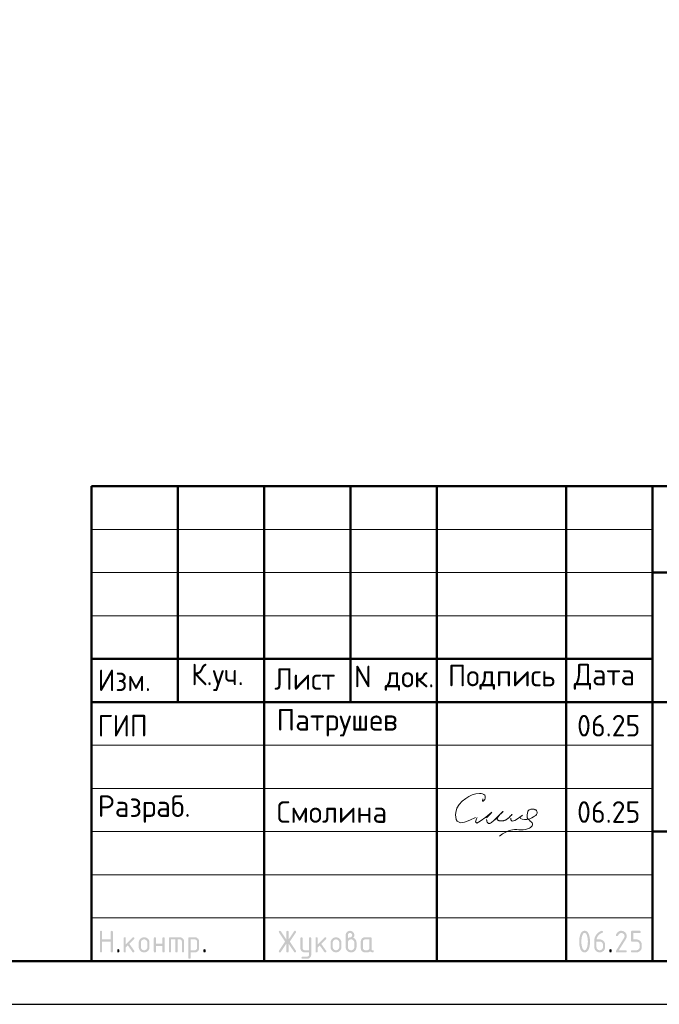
# Model space of a CAD drawing. Header units: millimetres. Extents: x 0 to 50400, y 0 to 35640.
# Tile 2 of 4: x 26604 to 35493, y 0 to 13684. Entities that reach past the tile are written whole.
import ezdxf

# ---------------------------------------------------------------- set-up
doc = ezdxf.new("R2010")
doc.units = ezdxf.units.MM
doc.layers.add('Standard', color=7, linetype='Continuous', lineweight=25)
doc.styles.add('ISOCPEUR', font='txt')

msp = doc.modelspace()

# ---------------------------------------------------------------- hatches: boundary and pattern name
at = {"layer": 'Standard', "linetype": 'Continuous', "lineweight": 25, "transparency": 33554687}
for points in [[(27719, 737), (27719, 1007), (27719, 1008), (27719, 1010), (27719, 1012), (27720, 1013), (27720, 1015), (27721, 1016), (27722, 1017), (27723, 1018), (27724, 1019), (27725, 1019), (27726, 1020), (27727, 1021), (27729, 1021), (27730, 1021), (27732, 1022), (27734, 1022), (27736, 1022), (27737, 1021), (27739, 1021), (27741, 1021), (27742, 1020), (27743, 1019), (27744, 1019), (27745, 1018), (27746, 1017), (27747, 1016), (27748, 1015), (27748, 1013), (27748, 1012), (27749, 1010), (27749, 1008), (27749, 1007), (27749, 902), (27869, 902), (27869, 1007), (27869, 1008), (27869, 1010), (27869, 1012), (27870, 1013), (27870, 1015), (27871, 1016), (27871, 1017), (27872, 1018), (27873, 1019), (27874, 1019), (27876, 1020), (27877, 1021), (27878, 1021), (27880, 1021), (27882, 1022), (27884, 1022), (27886, 1022), (27887, 1021), (27889, 1021), (27890, 1021), (27892, 1020), (27893, 1019), (27894, 1019), (27895, 1018), (27896, 1017), (27897, 1016), (27897, 1015), (27898, 1013), (27898, 1012), (27898, 1010), (27899, 1008), (27899, 1007), (27899, 737), (27899, 735), (27898, 733), (27898, 731), (27898, 730), (27897, 729), (27897, 727), (27896, 726), (27895, 725), (27894, 724), (27893, 724), (27892, 723), (27890, 722), (27889, 722), (27887, 722), (27886, 722), (27884, 722), (27882, 722), (27880, 722), (27878, 722), (27877, 722), (27876, 723), (27874, 724), (27873, 724), (27872, 725), (27871, 726), (27871, 727), (27870, 729), (27870, 730), (27869, 731), (27869, 733), (27869, 735), (27869, 737), (27869, 872), (27749, 872), (27749, 737), (27749, 735), (27749, 733), (27748, 731), (27748, 730), (27748, 729), (27747, 727), (27746, 726), (27745, 725), (27744, 724), (27743, 724), (27742, 723), (27741, 722), (27739, 722), (27737, 722), (27736, 722), (27734, 722), (27732, 722), (27730, 722), (27729, 722), (27727, 722), (27726, 723), (27725, 724), (27724, 724), (27723, 725), (27722, 726), (27721, 727), (27720, 729), (27720, 730), (27719, 731), (27719, 733), (27719, 735)], [(30310, 844), (30233, 728), (30232, 726), (30230, 725), (30229, 724), (30227, 723), (30226, 722), (30224, 722), (30222, 722), (30220, 722), (30218, 722), (30217, 722), (30215, 722), (30214, 723), (30212, 723), (30211, 724), (30210, 724), (30209, 725), (30208, 726), (30207, 728), (30207, 729), (30206, 730), (30206, 732), (30206, 734), (30205, 735), (30205, 737), (30205, 739), (30206, 741), (30207, 743), (30208, 745), (30292, 871), (30208, 998), (30207, 1000), (30206, 1002), (30205, 1004), (30205, 1006), (30205, 1008), (30206, 1010), (30206, 1011), (30206, 1013), (30207, 1014), (30207, 1015), (30208, 1017), (30209, 1018), (30210, 1019), (30211, 1019), (30212, 1020), (30214, 1021), (30215, 1021), (30217, 1021), (30218, 1022), (30220, 1022), (30222, 1022), (30224, 1021), (30226, 1021), (30227, 1020), (30229, 1019), (30230, 1018), (30232, 1016), (30233, 1015), (30310, 899), (30310, 1007), (30310, 1008), (30310, 1010), (30311, 1012), (30311, 1013), (30312, 1015), (30312, 1016), (30313, 1017), (30314, 1018), (30315, 1019), (30316, 1019), (30317, 1020), (30319, 1021), (30320, 1021), (30322, 1021), (30323, 1022), (30325, 1022), (30327, 1022), (30329, 1021), (30330, 1021), (30332, 1021), (30333, 1020), (30334, 1019), (30336, 1019), (30337, 1018), (30337, 1017), (30338, 1016), (30339, 1015), (30339, 1013), (30340, 1012), (30340, 1010), (30340, 1008), (30340, 1007), (30340, 899), (30418, 1015), (30419, 1016), (30420, 1018), (30422, 1019), (30423, 1020), (30425, 1021), (30427, 1021), (30428, 1022), (30430, 1022), (30432, 1022), (30433, 1021), (30435, 1021), (30436, 1020), (30437, 1020), (30439, 1019), (30440, 1018), (30441, 1017), (30442, 1016), (30443, 1015), (30444, 1013), (30444, 1012), (30445, 1011), (30445, 1009), (30445, 1008), (30445, 1006), (30445, 1004), (30445, 1002), (30444, 1000), (30443, 998), (30358, 871), (30443, 745), (30444, 743), (30445, 741), (30445, 739), (30445, 737), (30445, 735), (30445, 734), (30445, 732), (30444, 731), (30444, 730), (30443, 728), (30442, 727), (30441, 726), (30440, 725), (30439, 724), (30438, 723), (30436, 723), (30435, 722), (30434, 722), (30432, 722), (30431, 722), (30429, 722), (30427, 722), (30425, 722), (30423, 723), (30422, 724), (30420, 725), (30419, 726), (30418, 728), (30340, 844), (30340, 737), (30340, 735), (30340, 733), (30340, 731), (30339, 730), (30339, 729), (30338, 727), (30337, 726), (30337, 725), (30336, 724), (30334, 724), (30333, 723), (30332, 722), (30330, 722), (30329, 722), (30327, 722), (30325, 722), (30323, 722), (30322, 722), (30320, 722), (30319, 722), (30317, 723), (30316, 724), (30315, 724), (30314, 725), (30313, 726), (30312, 727), (30312, 729), (30311, 730), (30311, 731), (30310, 733), (30310, 735), (30310, 737)], [(34965, 1022), (34968, 1022), (34972, 1021), (34976, 1021), (34980, 1020), (34983, 1019), (34987, 1018), (34990, 1017), (34993, 1016), (34997, 1015), (35000, 1013), (35003, 1011), (35006, 1009), (35009, 1007), (35012, 1005), (35015, 1002), (35018, 1000), (35020, 997), (35023, 994), (35025, 991), (35027, 988), (35029, 985), (35031, 982), (35033, 979), (35034, 975), (35035, 972), (35036, 969), (35038, 965), (35038, 962), (35039, 958), (35039, 954), (35040, 950), (35040, 947), (35040, 941), (35039, 936), (35038, 930), (35036, 925), (35034, 920), (35032, 914), (35029, 909), (35026, 903), (34931, 752), (35025, 752), (35026, 752), (35028, 751), (35030, 751), (35031, 751), (35033, 750), (35034, 749), (35035, 749), (35036, 748), (35037, 747), (35037, 746), (35038, 745), (35039, 743), (35039, 742), (35039, 740), (35040, 738), (35040, 737), (35040, 735), (35039, 733), (35039, 731), (35039, 730), (35038, 729), (35037, 727), (35037, 726), (35036, 725), (35035, 724), (35034, 724), (35033, 723), (35031, 722), (35030, 722), (35028, 722), (35026, 722), (35025, 722), (34905, 722), (34903, 722), (34901, 722), (34899, 722), (34898, 722), (34897, 723), (34895, 724), (34894, 724), (34893, 725), (34892, 726), (34892, 727), (34891, 729), (34891, 730), (34890, 731), (34890, 733), (34890, 735), (34890, 737), (34890, 739), (34890, 741), (34891, 743), (34892, 745), (35002, 922), (35004, 925), (35005, 928), (35007, 931), (35008, 934), (35009, 937), (35009, 940), (35010, 943), (35010, 946), (35010, 951), (35009, 955), (35008, 960), (35006, 964), (35005, 968), (35002, 971), (35000, 975), (34996, 978), (34993, 982), (34989, 984), (34986, 987), (34982, 988), (34978, 990), (34974, 991), (34969, 991), (34965, 991), (34961, 991), (34958, 991), (34955, 990), (34952, 989), (34949, 988), (34946, 986), (34943, 984), (34940, 982), (34937, 980), (34934, 977), (34931, 974), (34929, 970), (34926, 967), (34923, 963), (34920, 958), (34918, 954), (34917, 952), (34915, 951), (34914, 949), (34912, 948), (34911, 947), (34909, 947), (34907, 947), (34905, 947), (34903, 947), (34901, 947), (34899, 947), (34898, 947), (34897, 948), (34895, 949), (34894, 949), (34893, 950), (34892, 951), (34892, 952), (34891, 954), (34891, 955), (34890, 956), (34890, 958), (34890, 960), (34890, 962), (34890, 963), (34890, 965), (34890, 966), (34891, 968), (34894, 974), (34898, 980), (34902, 986), (34906, 991), (34910, 996), (34914, 1000), (34919, 1005), (34923, 1008), (34928, 1011), (34933, 1014), (34938, 1016), (34943, 1018), (34948, 1020), (34953, 1021), (34959, 1022)], [(35100, 887), (35100, 1007), (35100, 1008), (35100, 1010), (35100, 1012), (35100, 1013), (35101, 1015), (35102, 1016), (35102, 1017), (35103, 1018), (35104, 1019), (35105, 1019), (35107, 1020), (35108, 1021), (35109, 1021), (35111, 1021), (35113, 1022), (35114, 1022), (35219, 1022), (35221, 1022), (35223, 1021), (35224, 1021), (35226, 1021), (35227, 1020), (35228, 1019), (35229, 1019), (35230, 1018), (35231, 1017), (35232, 1016), (35233, 1014), (35233, 1013), (35234, 1012), (35234, 1010), (35234, 1008), (35234, 1007), (35234, 1005), (35234, 1003), (35234, 1001), (35233, 1000), (35233, 999), (35232, 997), (35231, 996), (35230, 995), (35229, 994), (35228, 994), (35227, 993), (35226, 992), (35224, 992), (35223, 992), (35221, 991), (35219, 991), (35130, 991), (35130, 902), (35174, 902), (35178, 902), (35182, 901), (35186, 901), (35189, 900), (35193, 900), (35196, 899), (35200, 897), (35203, 896), (35207, 895), (35210, 893), (35213, 891), (35216, 889), (35219, 887), (35222, 885), (35225, 882), (35227, 880), (35230, 877), (35232, 874), (35235, 871), (35237, 868), (35239, 865), (35241, 862), (35242, 859), (35244, 855), (35245, 852), (35246, 849), (35247, 845), (35248, 841), (35249, 838), (35249, 834), (35249, 830), (35249, 827), (35249, 797), (35249, 793), (35249, 789), (35249, 785), (35248, 782), (35247, 778), (35246, 775), (35245, 771), (35244, 768), (35242, 764), (35241, 761), (35239, 758), (35237, 755), (35235, 752), (35232, 749), (35230, 746), (35227, 743), (35224, 741), (35222, 738), (35219, 736), (35216, 734), (35213, 732), (35209, 730), (35206, 728), (35203, 727), (35200, 726), (35196, 725), (35193, 724), (35189, 723), (35186, 722), (35182, 722), (35178, 722), (35174, 722), (35114, 722), (35113, 722), (35111, 722), (35109, 722), (35108, 722), (35107, 723), (35105, 724), (35104, 724), (35103, 725), (35102, 726), (35102, 727), (35101, 729), (35100, 730), (35100, 731), (35100, 733), (35100, 735), (35100, 737), (35100, 738), (35100, 740), (35100, 742), (35100, 743), (35101, 745), (35102, 746), (35102, 747), (35103, 748), (35104, 749), (35105, 749), (35107, 750), (35108, 751), (35109, 751), (35111, 751), (35113, 752), (35114, 752), (35174, 752), (35179, 752), (35183, 752), (35188, 753), (35192, 755), (35196, 756), (35199, 759), (35203, 761), (35206, 765), (35209, 768), (35212, 772), (35214, 775), (35216, 779), (35218, 783), (35218, 788), (35219, 792), (35219, 797), (35219, 827), (35219, 831), (35218, 836), (35218, 840), (35216, 844), (35214, 848), (35212, 851), (35209, 855), (35206, 858), (35203, 862), (35199, 864), (35195, 867), (35192, 868), (35188, 870), (35183, 871), (35179, 872), (35174, 872), (35114, 872), (35113, 872), (35111, 872), (35109, 872), (35108, 872), (35107, 873), (35105, 874), (35104, 874), (35103, 875), (35102, 876), (35102, 877), (35101, 879), (35100, 880), (35100, 881), (35100, 883), (35100, 885)], [(28079, 833), (28173, 927), (28174, 928), (28175, 929), (28177, 930), (28178, 930), (28179, 931), (28181, 931), (28182, 931), (28184, 931), (28186, 931), (28187, 931), (28189, 931), (28190, 930), (28192, 930), (28193, 929), (28194, 929), (28195, 928), (28196, 927), (28197, 926), (28197, 924), (28198, 923), (28198, 922), (28198, 920), (28199, 918), (28199, 916), (28199, 915), (28198, 914), (28198, 912), (28198, 911), (28197, 910), (28196, 908), (28195, 907), (28194, 906), (28128, 840), (28196, 745), (28197, 743), (28198, 741), (28199, 739), (28199, 736), (28199, 734), (28198, 733), (28198, 731), (28198, 730), (28197, 728), (28197, 727), (28196, 726), (28195, 725), (28194, 724), (28193, 724), (28192, 723), (28190, 722), (28189, 722), (28187, 722), (28186, 722), (28184, 722), (28182, 722), (28180, 722), (28178, 722), (28177, 723), (28175, 724), (28174, 725), (28172, 726), (28171, 728), (28107, 819), (28079, 791), (28079, 737), (28079, 735), (28078, 733), (28078, 731), (28078, 730), (28077, 729), (28077, 727), (28076, 726), (28075, 725), (28074, 724), (28073, 724), (28072, 723), (28070, 722), (28069, 722), (28067, 722), (28066, 722), (28064, 722), (28062, 722), (28060, 722), (28059, 722), (28057, 722), (28056, 723), (28055, 724), (28053, 724), (28052, 725), (28051, 726), (28051, 727), (28050, 729), (28050, 730), (28049, 731), (28049, 733), (28049, 735), (28049, 737), (28049, 916), (28049, 918), (28049, 920), (28049, 922), (28050, 923), (28050, 924), (28051, 926), (28051, 927), (28052, 928), (28053, 929), (28055, 929), (28056, 930), (28057, 930), (28059, 931), (28060, 931), (28062, 931), (28064, 931), (28066, 931), (28067, 931), (28069, 931), (28070, 930), (28072, 930), (28073, 929), (28074, 929), (28075, 928), (28076, 927), (28077, 926), (28077, 924), (28078, 923), (28078, 922), (28078, 920), (28079, 918), (28079, 916)], [(28498, 811), (28498, 737), (28498, 735), (28498, 733), (28498, 731), (28497, 730), (28497, 729), (28496, 727), (28496, 726), (28495, 725), (28494, 724), (28493, 724), (28491, 723), (28490, 722), (28489, 722), (28487, 722), (28485, 722), (28483, 722), (28481, 722), (28480, 722), (28478, 722), (28477, 722), (28475, 723), (28474, 724), (28473, 724), (28472, 725), (28471, 726), (28470, 727), (28470, 729), (28469, 730), (28469, 731), (28469, 733), (28468, 735), (28468, 737), (28468, 916), (28468, 918), (28469, 920), (28469, 922), (28469, 923), (28470, 924), (28470, 926), (28471, 927), (28472, 928), (28473, 929), (28474, 929), (28475, 930), (28477, 930), (28478, 931), (28480, 931), (28481, 931), (28483, 931), (28485, 931), (28487, 931), (28489, 931), (28490, 930), (28491, 930), (28493, 929), (28494, 929), (28495, 928), (28496, 927), (28496, 926), (28497, 924), (28497, 923), (28498, 922), (28498, 920), (28498, 918), (28498, 916), (28498, 841), (28588, 841), (28588, 916), (28588, 918), (28588, 920), (28588, 922), (28589, 923), (28589, 924), (28590, 926), (28591, 927), (28592, 928), (28593, 929), (28594, 929), (28595, 930), (28596, 930), (28598, 931), (28600, 931), (28601, 931), (28603, 931), (28605, 931), (28607, 931), (28608, 931), (28610, 930), (28611, 930), (28612, 929), (28613, 929), (28614, 928), (28615, 927), (28616, 926), (28617, 924), (28617, 923), (28618, 922), (28618, 920), (28618, 918), (28618, 916), (28618, 737), (28618, 735), (28618, 733), (28618, 731), (28617, 730), (28617, 729), (28616, 727), (28615, 726), (28614, 725), (28613, 724), (28612, 724), (28611, 723), (28610, 722), (28608, 722), (28607, 722), (28605, 722), (28603, 722), (28601, 722), (28600, 722), (28598, 722), (28596, 722), (28595, 723), (28594, 724), (28593, 724), (28592, 725), (28591, 726), (28590, 727), (28589, 729), (28589, 730), (28588, 731), (28588, 733), (28588, 735), (28588, 737), (28588, 811)], [(28693, 931), (28828, 931), (28831, 931), (28834, 931), (28837, 931), (28840, 930), (28843, 930), (28846, 929), (28849, 928), (28851, 927), (28854, 926), (28856, 925), (28859, 923), (28861, 922), (28864, 920), (28866, 918), (28868, 916), (28871, 914), (28873, 912), (28875, 909), (28877, 907), (28878, 905), (28880, 902), (28881, 900), (28883, 897), (28884, 895), (28885, 892), (28886, 889), (28886, 886), (28887, 883), (28887, 881), (28888, 878), (28888, 875), (28888, 871), (28888, 737), (28888, 735), (28888, 733), (28888, 731), (28887, 730), (28887, 729), (28886, 727), (28885, 726), (28884, 725), (28883, 724), (28882, 724), (28881, 723), (28880, 722), (28878, 722), (28877, 722), (28875, 722), (28873, 722), (28871, 722), (28869, 722), (28868, 722), (28866, 722), (28865, 723), (28864, 724), (28863, 724), (28862, 725), (28861, 726), (28860, 727), (28859, 729), (28859, 730), (28858, 731), (28858, 733), (28858, 735), (28858, 737), (28858, 871), (28858, 875), (28857, 877), (28857, 880), (28856, 883), (28855, 886), (28853, 888), (28851, 891), (28849, 893), (28847, 895), (28845, 896), (28842, 898), (28840, 899), (28837, 900), (28834, 901), (28831, 901), (28828, 901), (28798, 901), (28798, 737), (28798, 735), (28798, 733), (28798, 731), (28797, 730), (28797, 729), (28796, 727), (28795, 726), (28794, 725), (28793, 724), (28792, 724), (28791, 723), (28790, 722), (28788, 722), (28787, 722), (28785, 722), (28783, 722), (28781, 722), (28780, 722), (28778, 722), (28777, 722), (28775, 723), (28774, 724), (28773, 724), (28772, 725), (28771, 726), (28770, 727), (28769, 729), (28769, 730), (28769, 731), (28768, 733), (28768, 735), (28768, 737), (28768, 901), (28708, 901), (28708, 737), (28708, 735), (28708, 733), (28708, 731), (28707, 730), (28707, 729), (28706, 727), (28705, 726), (28704, 725), (28704, 724), (28702, 724), (28701, 723), (28700, 722), (28698, 722), (28697, 722), (28695, 722), (28693, 722), (28691, 722), (28690, 722), (28688, 722), (28687, 722), (28685, 723), (28684, 724), (28683, 724), (28682, 725), (28681, 726), (28680, 727), (28680, 729), (28679, 730), (28679, 731), (28678, 733), (28678, 735), (28678, 737), (28678, 916), (28678, 918), (28678, 920), (28679, 922), (28679, 923), (28680, 924), (28680, 926), (28681, 927), (28682, 928), (28683, 929), (28684, 929), (28685, 930), (28687, 930), (28688, 931), (28690, 931), (28691, 931)], [(30625, 691), (30625, 722), (30565, 722), (30562, 722), (30559, 722), (30556, 722), (30553, 723), (30550, 723), (30547, 724), (30545, 725), (30542, 726), (30539, 727), (30537, 728), (30534, 730), (30532, 731), (30529, 733), (30527, 735), (30525, 737), (30523, 739), (30521, 741), (30519, 744), (30517, 746), (30515, 748), (30513, 751), (30512, 753), (30511, 756), (30510, 758), (30509, 761), (30508, 764), (30507, 767), (30506, 769), (30506, 772), (30506, 775), (30505, 778), (30505, 781), (30505, 916), (30505, 918), (30506, 920), (30506, 922), (30506, 923), (30507, 924), (30507, 926), (30508, 927), (30509, 928), (30510, 929), (30511, 929), (30512, 930), (30514, 930), (30515, 931), (30517, 931), (30518, 931), (30520, 931), (30522, 931), (30524, 931), (30526, 931), (30527, 930), (30528, 930), (30530, 929), (30531, 929), (30532, 928), (30533, 927), (30533, 926), (30534, 924), (30534, 923), (30535, 922), (30535, 920), (30535, 918), (30535, 916), (30535, 782), (30535, 779), (30536, 776), (30536, 773), (30538, 770), (30539, 768), (30540, 765), (30542, 763), (30544, 760), (30546, 758), (30549, 757), (30551, 755), (30554, 754), (30557, 753), (30559, 752), (30562, 752), (30565, 752), (30625, 752), (30625, 916), (30625, 918), (30625, 920), (30625, 922), (30626, 923), (30626, 924), (30627, 926), (30628, 927), (30629, 928), (30630, 929), (30631, 929), (30632, 930), (30633, 930), (30635, 931), (30636, 931), (30638, 931), (30640, 931), (30642, 931), (30644, 931), (30645, 931), (30647, 930), (30648, 930), (30649, 929), (30650, 929), (30651, 928), (30652, 927), (30653, 926), (30654, 924), (30654, 923), (30655, 922), (30655, 920), (30655, 918), (30655, 916), (30655, 692), (30655, 688), (30655, 685), (30655, 682), (30654, 680), (30653, 677), (30653, 674), (30652, 671), (30651, 669), (30650, 666), (30648, 663), (30647, 661), (30645, 658), (30644, 656), (30642, 654), (30640, 651), (30638, 649), (30636, 647), (30634, 645), (30631, 643), (30629, 641), (30627, 640), (30624, 638), (30621, 637), (30619, 636), (30616, 635), (30613, 634), (30611, 633), (30608, 633), (30605, 632), (30602, 632), (30599, 632), (30596, 632), (30535, 632), (30534, 632), (30532, 632), (30530, 632), (30529, 633), (30527, 633), (30526, 634), (30525, 634), (30524, 635), (30523, 636), (30522, 638), (30522, 639), (30521, 640), (30521, 642), (30521, 643), (30520, 645), (30520, 647), (30520, 648), (30521, 650), (30521, 651), (30522, 652), (30522, 654), (30523, 655), (30524, 656), (30525, 657), (30526, 658), (30527, 659), (30529, 660), (30530, 661), (30531, 661), (30533, 661), (30534, 662), (30535, 662), (30595, 662), (30598, 662), (30601, 662), (30604, 663), (30607, 664), (30609, 665), (30612, 666), (30614, 668), (30616, 670), (30619, 672), (30620, 675), (30622, 677), (30623, 680), (30624, 682), (30624, 685), (30625, 688)], [(30745, 833), (30840, 927), (30841, 928), (30842, 929), (30843, 930), (30844, 930), (30846, 931), (30847, 931), (30849, 931), (30850, 931), (30852, 931), (30854, 931), (30855, 931), (30857, 930), (30858, 930), (30859, 929), (30860, 929), (30861, 928), (30862, 927), (30863, 926), (30864, 924), (30864, 923), (30865, 922), (30865, 920), (30865, 918), (30865, 916), (30865, 915), (30865, 914), (30865, 912), (30864, 911), (30863, 910), (30863, 908), (30862, 907), (30861, 906), (30795, 840), (30862, 745), (30864, 743), (30864, 741), (30865, 739), (30865, 736), (30865, 734), (30865, 733), (30865, 731), (30864, 730), (30864, 728), (30863, 727), (30862, 726), (30861, 725), (30860, 724), (30859, 724), (30858, 723), (30857, 722), (30855, 722), (30854, 722), (30852, 722), (30850, 722), (30848, 722), (30846, 722), (30845, 722), (30843, 723), (30842, 724), (30840, 725), (30839, 726), (30838, 728), (30773, 819), (30745, 791), (30745, 737), (30745, 735), (30745, 733), (30745, 731), (30744, 730), (30744, 729), (30743, 727), (30742, 726), (30741, 725), (30741, 724), (30739, 724), (30738, 723), (30737, 722), (30735, 722), (30734, 722), (30732, 722), (30730, 722), (30728, 722), (30727, 722), (30725, 722), (30724, 722), (30722, 723), (30721, 724), (30720, 724), (30719, 725), (30718, 726), (30717, 727), (30717, 729), (30716, 730), (30716, 731), (30715, 733), (30715, 735), (30715, 737), (30715, 916), (30715, 918), (30715, 920), (30716, 922), (30716, 923), (30717, 924), (30717, 926), (30718, 927), (30719, 928), (30720, 929), (30721, 929), (30722, 930), (30724, 930), (30725, 931), (30727, 931), (30728, 931), (30730, 931), (30732, 931), (30734, 931), (30735, 931), (30737, 930), (30738, 930), (30739, 929), (30741, 929), (30741, 928), (30742, 927), (30743, 926), (30744, 924), (30744, 923), (30745, 922), (30745, 920), (30745, 918), (30745, 916)], [(27959, 752), (27959, 753), (27959, 755), (27959, 757), (27960, 758), (27960, 760), (27961, 761), (27962, 762), (27963, 763), (27963, 764), (27965, 765), (27966, 765), (27967, 766), (27969, 766), (27970, 766), (27972, 767), (27974, 767), (27976, 767), (27977, 766), (27979, 766), (27980, 766), (27982, 765), (27983, 765), (27984, 764), (27985, 763), (27986, 762), (27987, 761), (27987, 760), (27988, 758), (27988, 757), (27989, 755), (27989, 753), (27989, 752), (27989, 737), (27989, 735), (27989, 733), (27988, 731), (27988, 730), (27987, 729), (27987, 727), (27986, 726), (27985, 725), (27984, 724), (27983, 724), (27982, 723), (27980, 722), (27979, 722), (27977, 722), (27976, 722), (27974, 722), (27972, 722), (27970, 722), (27969, 722), (27967, 722), (27966, 723), (27965, 724), (27963, 724), (27963, 725), (27962, 726), (27961, 727), (27960, 729), (27960, 730), (27959, 731), (27959, 733), (27959, 735), (27959, 737)], [(29158, 752), (29158, 753), (29158, 755), (29158, 757), (29159, 758), (29159, 760), (29160, 761), (29161, 762), (29162, 763), (29163, 764), (29164, 765), (29165, 765), (29166, 766), (29168, 766), (29169, 766), (29171, 767), (29173, 767), (29175, 767), (29177, 766), (29178, 766), (29180, 766), (29181, 765), (29182, 765), (29183, 764), (29184, 763), (29185, 762), (29186, 761), (29187, 760), (29187, 758), (29188, 757), (29188, 755), (29188, 753), (29188, 752), (29188, 737), (29188, 735), (29188, 733), (29188, 731), (29187, 730), (29187, 729), (29186, 727), (29185, 726), (29184, 725), (29183, 724), (29182, 724), (29181, 723), (29180, 722), (29178, 722), (29177, 722), (29175, 722), (29173, 722), (29171, 722), (29169, 722), (29168, 722), (29166, 722), (29165, 723), (29164, 724), (29163, 724), (29162, 725), (29161, 726), (29160, 727), (29159, 729), (29159, 730), (29158, 731), (29158, 733), (29158, 735), (29158, 737)], [(34800, 752), (34800, 753), (34800, 755), (34800, 757), (34801, 758), (34801, 760), (34802, 761), (34803, 762), (34804, 763), (34804, 764), (34806, 765), (34807, 765), (34808, 766), (34810, 766), (34811, 766), (34813, 767), (34815, 767), (34817, 767), (34818, 766), (34820, 766), (34821, 766), (34823, 765), (34824, 765), (34825, 764), (34826, 763), (34827, 762), (34828, 761), (34828, 760), (34829, 758), (34829, 757), (34830, 755), (34830, 753), (34830, 752), (34830, 737), (34830, 735), (34830, 733), (34829, 731), (34829, 730), (34828, 729), (34828, 727), (34827, 726), (34826, 725), (34825, 724), (34824, 724), (34823, 723), (34821, 722), (34820, 722), (34818, 722), (34817, 722), (34815, 722), (34813, 722), (34811, 722), (34810, 722), (34808, 722), (34807, 723), (34806, 724), (34804, 724), (34804, 725), (34803, 726), (34802, 727), (34801, 729), (34801, 730), (34800, 731), (34800, 733), (34800, 735), (34800, 737)]]:
    msp.add_hatch(color=7, dxfattribs=at).paths.add_polyline_path(points, flags=16)
h = msp.add_hatch(color=7, dxfattribs=at)
h.paths.add_polyline_path([(31165, 916), (31170, 920), (31174, 923), (31179, 926), (31183, 928), (31188, 930), (31192, 931), (31196, 931), (31200, 931), (31202, 931), (31204, 932), (31207, 933), (31209, 934), (31211, 935), (31213, 937), (31215, 939), (31217, 942), (31219, 944), (31221, 947), (31222, 949), (31223, 952), (31224, 954), (31224, 957), (31225, 959), (31225, 961), (31225, 965), (31224, 968), (31224, 970), (31223, 973), (31222, 976), (31220, 978), (31218, 981), (31216, 983), (31214, 985), (31212, 987), (31209, 988), (31207, 989), (31204, 990), (31201, 991), (31198, 991), (31195, 991), (31192, 991), (31189, 991), (31186, 990), (31183, 989), (31181, 988), (31178, 987), (31176, 985), (31174, 983), (31171, 981), (31170, 978), (31168, 976), (31167, 973), (31166, 970), (31165, 967), (31165, 965), (31165, 961)])
h.paths.add_polyline_path([(31240, 925), (31245, 923), (31249, 920), (31254, 918), (31258, 914), (31262, 911), (31266, 907), (31269, 903), (31272, 898), (31275, 893), (31278, 888), (31280, 883), (31282, 878), (31283, 873), (31284, 868), (31285, 862), (31285, 857), (31285, 797), (31285, 793), (31284, 789), (31284, 785), (31283, 781), (31282, 778), (31281, 774), (31280, 771), (31279, 768), (31278, 764), (31276, 761), (31274, 758), (31272, 755), (31270, 752), (31268, 749), (31265, 746), (31263, 743), (31260, 741), (31257, 738), (31254, 736), (31251, 734), (31248, 732), (31245, 730), (31242, 728), (31238, 727), (31235, 726), (31232, 725), (31228, 724), (31225, 723), (31221, 722), (31217, 722), (31214, 722), (31210, 722), (31206, 722), (31202, 722), (31198, 722), (31195, 723), (31191, 724), (31188, 725), (31184, 726), (31181, 727), (31177, 728), (31174, 730), (31171, 732), (31168, 734), (31165, 736), (31162, 738), (31159, 741), (31157, 743), (31154, 746), (31151, 749), (31149, 752), (31147, 755), (31145, 758), (31143, 761), (31142, 764), (31140, 768), (31139, 771), (31138, 774), (31137, 778), (31136, 782), (31136, 785), (31135, 789), (31135, 793), (31135, 797), (31135, 962), (31135, 965), (31135, 968), (31135, 971), (31136, 974), (31136, 977), (31137, 979), (31138, 982), (31139, 985), (31140, 987), (31142, 990), (31143, 993), (31145, 995), (31146, 997), (31148, 1000), (31150, 1002), (31152, 1004), (31154, 1006), (31157, 1008), (31159, 1010), (31161, 1012), (31164, 1013), (31166, 1015), (31169, 1016), (31172, 1017), (31174, 1018), (31177, 1019), (31180, 1020), (31183, 1020), (31186, 1021), (31189, 1021), (31192, 1022), (31195, 1022), (31198, 1022), (31201, 1021), (31204, 1021), (31207, 1020), (31210, 1020), (31212, 1019), (31215, 1018), (31218, 1017), (31221, 1016), (31223, 1015), (31226, 1013), (31228, 1012), (31230, 1010), (31233, 1008), (31235, 1006), (31237, 1004), (31239, 1002), (31241, 1000), (31243, 997), (31245, 995), (31246, 992), (31248, 990), (31249, 987), (31250, 985), (31251, 982), (31252, 979), (31253, 976), (31253, 974), (31254, 971), (31254, 968), (31254, 965), (31254, 962), (31254, 956), (31254, 951), (31253, 946), (31251, 941), (31249, 937), (31246, 933), (31243, 929)], flags=16)
h.paths.add_polyline_path([(31254, 797), (31254, 857), (31254, 861), (31254, 866), (31253, 870), (31251, 874), (31250, 878), (31247, 881), (31245, 885), (31241, 888), (31238, 892), (31235, 894), (31231, 897), (31227, 898), (31223, 900), (31219, 901), (31214, 902), (31210, 902), (31205, 902), (31201, 901), (31196, 900), (31192, 898), (31188, 897), (31185, 894), (31181, 892), (31178, 888), (31175, 885), (31172, 881), (31170, 878), (31168, 874), (31167, 870), (31166, 866), (31165, 861), (31165, 857), (31165, 797), (31165, 792), (31166, 788), (31167, 783), (31168, 779), (31170, 775), (31172, 772), (31175, 768), (31178, 765), (31181, 761), (31185, 759), (31188, 756), (31192, 755), (31196, 753), (31201, 752), (31205, 752), (31210, 752), (31214, 752), (31219, 752), (31223, 753), (31227, 755), (31231, 757), (31235, 759), (31238, 761), (31241, 765), (31245, 768), (31247, 772), (31250, 775), (31251, 779), (31253, 783), (31254, 788), (31254, 792)])
h = msp.add_hatch(color=7, dxfattribs=at)
h.paths.add_polyline_path([(34500, 872), (34500, 881), (34499, 890), (34499, 899), (34498, 908), (34497, 916), (34495, 925), (34494, 934), (34492, 942), (34490, 948), (34489, 953), (34487, 959), (34485, 964), (34483, 968), (34481, 972), (34479, 976), (34477, 979), (34474, 982), (34472, 984), (34469, 987), (34467, 988), (34464, 990), (34461, 991), (34458, 991), (34455, 991), (34452, 991), (34449, 991), (34446, 990), (34443, 988), (34441, 987), (34438, 984), (34436, 982), (34433, 979), (34431, 976), (34429, 972), (34427, 968), (34425, 963), (34423, 959), (34422, 953), (34420, 948), (34418, 942), (34416, 933), (34415, 925), (34413, 916), (34412, 907), (34411, 898), (34411, 890), (34410, 881), (34410, 872), (34410, 862), (34411, 853), (34411, 844), (34412, 835), (34413, 827), (34415, 818), (34416, 810), (34418, 801), (34420, 795), (34421, 790), (34423, 784), (34425, 780), (34427, 775), (34429, 771), (34431, 767), (34433, 764), (34436, 761), (34438, 759), (34441, 756), (34443, 755), (34446, 753), (34449, 752), (34452, 752), (34455, 752), (34458, 752), (34461, 752), (34464, 753), (34467, 755), (34469, 756), (34472, 759), (34474, 761), (34477, 764), (34479, 767), (34481, 771), (34483, 775), (34485, 780), (34487, 784), (34489, 790), (34490, 795), (34492, 801), (34494, 810), (34495, 818), (34497, 827), (34498, 835), (34499, 844), (34499, 853), (34500, 862)])
h.paths.add_polyline_path([(34530, 872), (34530, 865), (34530, 858), (34529, 852), (34529, 846), (34529, 839), (34528, 833), (34527, 827), (34527, 822), (34526, 816), (34525, 810), (34524, 805), (34522, 799), (34521, 794), (34520, 789), (34518, 784), (34517, 779), (34514, 772), (34512, 765), (34509, 759), (34506, 754), (34502, 748), (34499, 744), (34495, 739), (34492, 736), (34488, 732), (34484, 730), (34479, 727), (34475, 725), (34470, 723), (34465, 722), (34460, 722), (34455, 722), (34450, 722), (34445, 722), (34440, 723), (34435, 725), (34431, 727), (34426, 730), (34422, 732), (34418, 736), (34414, 739), (34411, 744), (34408, 748), (34404, 754), (34401, 759), (34398, 765), (34396, 771), (34393, 779), (34392, 783), (34390, 789), (34389, 794), (34388, 799), (34386, 804), (34385, 810), (34384, 816), (34383, 821), (34383, 827), (34382, 833), (34381, 839), (34381, 846), (34381, 852), (34380, 858), (34380, 865), (34380, 872), (34380, 878), (34380, 885), (34381, 891), (34381, 898), (34381, 904), (34382, 910), (34383, 916), (34383, 922), (34384, 928), (34385, 933), (34386, 939), (34388, 944), (34389, 949), (34390, 954), (34392, 960), (34393, 964), (34396, 972), (34398, 978), (34401, 984), (34404, 989), (34408, 995), (34411, 999), (34414, 1004), (34418, 1007), (34422, 1011), (34426, 1014), (34431, 1016), (34435, 1018), (34440, 1020), (34445, 1021), (34450, 1022), (34455, 1022), (34460, 1022), (34465, 1021), (34470, 1020), (34475, 1018), (34479, 1016), (34484, 1013), (34488, 1011), (34492, 1007), (34495, 1004), (34499, 999), (34502, 995), (34506, 989), (34509, 984), (34512, 978), (34514, 971), (34517, 964), (34518, 959), (34520, 954), (34521, 949), (34522, 944), (34524, 938), (34525, 933), (34526, 927), (34527, 922), (34527, 916), (34528, 910), (34529, 904), (34529, 897), (34529, 891), (34530, 885), (34530, 878)], flags=16)
h = msp.add_hatch(color=7, dxfattribs=at)
h.paths.add_polyline_path([(34620, 872), (34620, 797), (34620, 792), (34621, 788), (34622, 783), (34623, 779), (34625, 775), (34627, 772), (34630, 768), (34633, 765), (34636, 761), (34640, 759), (34644, 756), (34647, 755), (34651, 753), (34656, 752), (34660, 752), (34665, 752), (34670, 752), (34674, 752), (34678, 753), (34682, 755), (34686, 757), (34690, 759), (34693, 761), (34697, 765), (34700, 768), (34702, 772), (34705, 775), (34706, 779), (34708, 783), (34709, 788), (34710, 792), (34710, 797), (34710, 827), (34710, 831), (34709, 836), (34708, 840), (34706, 844), (34705, 848), (34702, 852), (34700, 855), (34697, 858), (34693, 862), (34690, 864), (34686, 867), (34682, 868), (34678, 870), (34674, 871), (34669, 872), (34665, 872)])
h.paths.add_polyline_path([(34695, 1022), (34697, 1022), (34698, 1021), (34700, 1021), (34701, 1021), (34703, 1020), (34704, 1019), (34705, 1019), (34706, 1018), (34707, 1017), (34708, 1016), (34708, 1015), (34709, 1013), (34709, 1012), (34709, 1010), (34710, 1008), (34710, 1007), (34710, 1004), (34709, 1002), (34709, 999), (34708, 998), (34707, 996), (34705, 995), (34704, 994), (34702, 994), (34698, 993), (34694, 991), (34690, 990), (34686, 988), (34682, 986), (34678, 984), (34675, 982), (34671, 979), (34667, 977), (34664, 974), (34660, 971), (34657, 968), (34654, 965), (34650, 961), (34647, 958), (34644, 954), (34639, 947), (34635, 941), (34631, 935), (34628, 928), (34626, 922), (34624, 915), (34622, 908), (34621, 902), (34665, 902), (34669, 902), (34673, 901), (34676, 901), (34680, 900), (34684, 900), (34687, 899), (34691, 898), (34694, 896), (34697, 895), (34701, 893), (34704, 891), (34707, 889), (34710, 887), (34713, 885), (34715, 883), (34718, 880), (34721, 877), (34723, 874), (34726, 871), (34728, 868), (34730, 865), (34731, 862), (34733, 859), (34734, 856), (34736, 852), (34737, 849), (34738, 845), (34738, 842), (34739, 838), (34739, 834), (34740, 831), (34740, 827), (34740, 797), (34740, 793), (34739, 789), (34739, 785), (34738, 781), (34738, 778), (34737, 774), (34736, 771), (34734, 768), (34733, 764), (34731, 761), (34729, 758), (34727, 755), (34725, 752), (34723, 749), (34721, 746), (34718, 743), (34715, 741), (34712, 738), (34709, 736), (34706, 734), (34703, 732), (34700, 730), (34697, 728), (34694, 727), (34690, 726), (34687, 725), (34683, 724), (34680, 723), (34676, 722), (34672, 722), (34669, 722), (34665, 722), (34661, 722), (34657, 722), (34653, 722), (34650, 723), (34646, 724), (34643, 725), (34639, 726), (34636, 727), (34633, 728), (34629, 730), (34626, 732), (34623, 734), (34620, 736), (34617, 738), (34614, 741), (34612, 743), (34609, 746), (34607, 749), (34604, 752), (34602, 755), (34600, 758), (34598, 761), (34597, 764), (34595, 767), (34594, 771), (34593, 774), (34592, 778), (34591, 781), (34591, 785), (34590, 788), (34590, 792), (34590, 796), (34590, 887), (34590, 893), (34590, 899), (34591, 905), (34592, 911), (34593, 917), (34595, 923), (34596, 929), (34598, 934), (34601, 940), (34603, 945), (34606, 951), (34609, 956), (34612, 961), (34616, 966), (34620, 971), (34624, 976), (34627, 980), (34630, 983), (34634, 986), (34637, 990), (34641, 993), (34644, 996), (34648, 999), (34651, 1001), (34655, 1004), (34658, 1006), (34662, 1009), (34666, 1011), (34670, 1013), (34673, 1015), (34677, 1017), (34681, 1018), (34683, 1019), (34685, 1020), (34687, 1020), (34689, 1021), (34691, 1021), (34692, 1021), (34693, 1022)], flags=16)
h = msp.add_hatch(color=7, dxfattribs=at)
h.paths.add_polyline_path([(28259, 796), (28259, 856), (28259, 860), (28259, 864), (28259, 868), (28260, 871), (28261, 875), (28262, 878), (28263, 882), (28264, 885), (28265, 889), (28267, 892), (28269, 895), (28271, 898), (28273, 901), (28275, 904), (28278, 907), (28280, 909), (28283, 912), (28286, 915), (28289, 917), (28292, 919), (28295, 921), (28298, 923), (28301, 925), (28305, 926), (28308, 927), (28311, 928), (28315, 929), (28318, 930), (28322, 931), (28326, 931), (28329, 931), (28333, 931), (28337, 931), (28341, 931), (28345, 931), (28349, 930), (28352, 929), (28356, 928), (28359, 927), (28362, 926), (28366, 925), (28369, 923), (28372, 921), (28375, 919), (28378, 917), (28381, 915), (28384, 912), (28387, 910), (28389, 907), (28392, 904), (28394, 901), (28396, 898), (28398, 895), (28400, 892), (28401, 889), (28403, 886), (28404, 882), (28405, 879), (28406, 875), (28407, 872), (28408, 868), (28408, 864), (28408, 860), (28408, 856), (28408, 796), (28408, 793), (28408, 789), (28408, 785), (28407, 781), (28406, 778), (28405, 774), (28404, 771), (28403, 768), (28401, 764), (28400, 761), (28398, 758), (28396, 755), (28394, 752), (28391, 749), (28389, 746), (28386, 743), (28384, 741), (28381, 738), (28378, 736), (28375, 734), (28372, 732), (28369, 730), (28365, 728), (28362, 727), (28359, 726), (28355, 725), (28352, 724), (28348, 723), (28345, 722), (28341, 722), (28337, 722), (28333, 722), (28329, 722), (28326, 722), (28322, 722), (28318, 723), (28315, 724), (28311, 725), (28308, 726), (28305, 727), (28301, 728), (28298, 730), (28295, 732), (28292, 734), (28289, 736), (28286, 738), (28283, 741), (28280, 743), (28278, 746), (28275, 749), (28273, 752), (28271, 755), (28269, 758), (28267, 761), (28265, 764), (28264, 768), (28263, 771), (28262, 774), (28261, 778), (28260, 781), (28259, 785), (28259, 789), (28259, 793)], flags=16)
h.paths.add_polyline_path([(28378, 797), (28378, 857), (28378, 861), (28377, 866), (28377, 870), (28375, 874), (28373, 878), (28371, 881), (28368, 885), (28365, 888), (28362, 892), (28358, 894), (28355, 897), (28351, 898), (28347, 900), (28342, 901), (28338, 902), (28333, 902), (28329, 902), (28324, 901), (28320, 900), (28316, 898), (28312, 897), (28309, 894), (28305, 892), (28302, 888), (28298, 885), (28296, 881), (28293, 878), (28292, 874), (28290, 870), (28289, 866), (28289, 861), (28289, 857), (28289, 797), (28289, 792), (28289, 788), (28290, 783), (28292, 779), (28293, 775), (28296, 772), (28298, 768), (28302, 765), (28305, 761), (28308, 759), (28312, 756), (28316, 755), (28320, 753), (28324, 752), (28329, 752), (28333, 752), (28338, 752), (28342, 752), (28347, 753), (28351, 755), (28355, 757), (28358, 759), (28362, 761), (28365, 765), (28368, 768), (28371, 772), (28373, 775), (28375, 779), (28377, 783), (28377, 788), (28378, 792)])
h = msp.add_hatch(color=7, dxfattribs=at)
h.paths.add_polyline_path([(28948, 916), (28948, 918), (28948, 920), (28949, 922), (28949, 923), (28950, 924), (28950, 926), (28951, 927), (28952, 928), (28953, 929), (28954, 929), (28955, 930), (28957, 930), (28958, 931), (28960, 931), (28961, 931), (28963, 931), (29038, 931), (29041, 931), (29044, 931), (29047, 931), (29050, 930), (29053, 930), (29056, 929), (29059, 928), (29061, 927), (29064, 926), (29066, 925), (29069, 923), (29071, 922), (29074, 920), (29076, 918), (29078, 916), (29080, 914), (29083, 912), (29085, 910), (29086, 907), (29088, 905), (29090, 902), (29091, 900), (29092, 897), (29094, 895), (29095, 892), (29095, 889), (29096, 886), (29097, 884), (29097, 881), (29098, 878), (29098, 875), (29098, 871), (29098, 781), (29098, 778), (29098, 775), (29097, 772), (29097, 769), (29096, 767), (29095, 764), (29095, 761), (29094, 758), (29092, 756), (29091, 753), (29090, 751), (29088, 748), (29086, 746), (29085, 744), (29083, 741), (29081, 739), (29078, 737), (29076, 735), (29074, 733), (29071, 731), (29069, 730), (29066, 728), (29064, 727), (29061, 726), (29059, 725), (29056, 724), (29053, 723), (29050, 723), (29047, 722), (29044, 722), (29041, 722), (29038, 722), (28978, 722), (28978, 647), (28978, 645), (28978, 643), (28978, 641), (28977, 640), (28977, 639), (28976, 638), (28975, 636), (28974, 635), (28973, 634), (28972, 634), (28971, 633), (28970, 633), (28968, 632), (28967, 632), (28965, 632), (28963, 632), (28961, 632), (28960, 632), (28958, 632), (28957, 633), (28955, 633), (28954, 634), (28953, 634), (28952, 635), (28951, 636), (28950, 638), (28950, 639), (28949, 640), (28949, 641), (28948, 643), (28948, 645), (28948, 647)], flags=16)
h.paths.add_polyline_path([(28978, 901), (28978, 752), (29038, 752), (29041, 752), (29044, 752), (29047, 753), (29049, 754), (29052, 755), (29054, 757), (29057, 758), (29059, 760), (29061, 763), (29063, 765), (29065, 767), (29066, 770), (29067, 773), (29067, 776), (29068, 778), (29068, 782), (29068, 871), (29068, 875), (29067, 877), (29067, 880), (29066, 883), (29065, 886), (29063, 888), (29061, 891), (29059, 893), (29057, 895), (29055, 896), (29052, 898), (29050, 899), (29047, 900), (29044, 901), (29041, 901), (29038, 901)])
h = msp.add_hatch(color=7, dxfattribs=at)
h.paths.add_polyline_path([(30925, 796), (30925, 856), (30925, 860), (30925, 864), (30926, 868), (30926, 871), (30927, 875), (30928, 878), (30929, 882), (30930, 885), (30932, 889), (30934, 892), (30935, 895), (30937, 898), (30939, 901), (30942, 904), (30944, 907), (30947, 909), (30950, 912), (30952, 915), (30955, 917), (30958, 919), (30961, 921), (30965, 923), (30968, 925), (30971, 926), (30974, 927), (30978, 928), (30981, 929), (30985, 930), (30988, 931), (30992, 931), (30996, 931), (31000, 931), (31004, 931), (31008, 931), (31011, 931), (31015, 930), (31019, 929), (31022, 928), (31026, 927), (31029, 926), (31032, 925), (31035, 923), (31039, 921), (31042, 919), (31045, 917), (31047, 915), (31050, 912), (31053, 910), (31056, 907), (31058, 904), (31060, 901), (31063, 898), (31065, 895), (31066, 892), (31068, 889), (31069, 886), (31071, 882), (31072, 879), (31073, 875), (31073, 872), (31074, 868), (31074, 864), (31075, 860), (31075, 856), (31075, 796), (31075, 793), (31074, 789), (31074, 785), (31073, 781), (31073, 778), (31072, 774), (31071, 771), (31069, 768), (31068, 764), (31066, 761), (31064, 758), (31062, 755), (31060, 752), (31058, 749), (31056, 746), (31053, 743), (31050, 741), (31047, 738), (31044, 736), (31041, 734), (31038, 732), (31035, 730), (31032, 728), (31029, 727), (31025, 726), (31022, 725), (31018, 724), (31015, 723), (31011, 722), (31007, 722), (31004, 722), (31000, 722), (30996, 722), (30992, 722), (30988, 722), (30985, 723), (30981, 724), (30978, 725), (30974, 726), (30971, 727), (30968, 728), (30965, 730), (30961, 732), (30958, 734), (30955, 736), (30952, 738), (30950, 741), (30947, 743), (30944, 746), (30942, 749), (30939, 752), (30937, 755), (30935, 758), (30934, 761), (30932, 764), (30930, 768), (30929, 771), (30928, 774), (30927, 778), (30926, 781), (30926, 785), (30925, 789), (30925, 793)], flags=16)
h.paths.add_polyline_path([(31045, 797), (31045, 857), (31045, 861), (31044, 866), (31043, 870), (31041, 874), (31040, 878), (31037, 881), (31035, 885), (31032, 888), (31028, 892), (31025, 894), (31021, 897), (31017, 898), (31013, 900), (31009, 901), (31004, 902), (31000, 902), (30995, 902), (30991, 901), (30987, 900), (30983, 898), (30979, 897), (30975, 894), (30971, 892), (30968, 888), (30965, 885), (30962, 881), (30960, 878), (30958, 874), (30957, 870), (30956, 866), (30955, 861), (30955, 857), (30955, 797), (30955, 792), (30956, 788), (30957, 783), (30958, 779), (30960, 775), (30962, 772), (30965, 768), (30968, 765), (30971, 761), (30975, 759), (30979, 756), (30983, 755), (30986, 753), (30991, 752), (30995, 752), (31000, 752), (31004, 752), (31009, 752), (31013, 753), (31017, 755), (31021, 757), (31025, 759), (31028, 761), (31032, 765), (31035, 768), (31037, 772), (31040, 775), (31041, 779), (31043, 783), (31044, 788), (31045, 792)])
h = msp.add_hatch(color=7, dxfattribs=at)
h.paths.add_polyline_path([(31464, 901), (31405, 901), (31401, 901), (31399, 901), (31396, 900), (31393, 899), (31390, 898), (31388, 896), (31386, 895), (31383, 893), (31381, 890), (31380, 888), (31378, 886), (31377, 883), (31376, 880), (31375, 877), (31375, 874), (31375, 871), (31375, 782), (31375, 778), (31375, 776), (31376, 773), (31377, 770), (31378, 768), (31380, 765), (31381, 763), (31384, 760), (31386, 758), (31388, 757), (31391, 755), (31393, 754), (31396, 753), (31399, 752), (31402, 752), (31405, 752), (31434, 752), (31438, 752), (31440, 752), (31443, 753), (31446, 754), (31449, 755), (31451, 757), (31453, 758), (31456, 760), (31458, 763), (31459, 765), (31461, 767), (31462, 770), (31463, 773), (31464, 776), (31464, 778), (31464, 782)])
h.paths.add_polyline_path([(31524, 737), (31524, 735), (31524, 733), (31524, 731), (31523, 730), (31523, 729), (31522, 727), (31522, 726), (31521, 725), (31520, 724), (31519, 724), (31517, 723), (31516, 722), (31515, 722), (31513, 722), (31511, 722), (31509, 722), (31504, 722), (31499, 723), (31495, 724), (31490, 726), (31486, 728), (31482, 730), (31478, 733), (31475, 737), (31471, 733), (31466, 730), (31462, 728), (31457, 726), (31452, 724), (31446, 723), (31441, 722), (31434, 722), (31405, 722), (31401, 722), (31398, 722), (31395, 722), (31392, 723), (31390, 723), (31387, 724), (31384, 725), (31381, 726), (31379, 727), (31376, 728), (31374, 730), (31371, 731), (31369, 733), (31366, 735), (31364, 737), (31362, 739), (31360, 741), (31358, 743), (31356, 746), (31354, 748), (31353, 751), (31351, 753), (31350, 756), (31349, 758), (31348, 761), (31347, 764), (31346, 766), (31346, 769), (31345, 772), (31345, 775), (31345, 778), (31345, 781), (31345, 871), (31345, 875), (31345, 878), (31345, 881), (31346, 884), (31346, 886), (31347, 889), (31348, 892), (31349, 895), (31350, 897), (31351, 900), (31353, 902), (31354, 905), (31356, 907), (31358, 910), (31360, 912), (31362, 914), (31364, 916), (31366, 918), (31369, 920), (31371, 922), (31374, 923), (31376, 925), (31379, 926), (31381, 927), (31384, 928), (31387, 929), (31390, 930), (31392, 930), (31395, 931), (31398, 931), (31401, 931), (31405, 931), (31479, 931), (31481, 931), (31483, 931), (31485, 931), (31486, 930), (31487, 930), (31489, 929), (31490, 929), (31491, 928), (31492, 927), (31492, 926), (31493, 924), (31493, 923), (31494, 922), (31494, 920), (31494, 918), (31494, 916), (31494, 767), (31494, 765), (31495, 763), (31495, 761), (31495, 760), (31496, 759), (31496, 757), (31497, 756), (31498, 755), (31499, 754), (31500, 754), (31501, 753), (31503, 752), (31504, 752), (31506, 752), (31508, 752), (31509, 752), (31511, 752), (31513, 751), (31515, 751), (31516, 751), (31517, 750), (31519, 749), (31520, 749), (31521, 748), (31522, 747), (31522, 746), (31523, 744), (31523, 743), (31524, 742), (31524, 740), (31524, 738)], flags=16)

# ---------------------------------------------------------------- linework, layer by layer
at = {"layer": 'Standard', "color": 7, "linetype": 'Continuous', "lineweight": 50, "transparency": 33554687}
for p, q in [((27600, 600), (27600, 7200)), ((27600, 7200), (49800, 7200)), ((28800, 4200), (28800, 7200)), ((30000, 600), (30000, 7200)), ((31200, 4200), (31200, 7200)), ((32400, 600), (32400, 7200)), ((34200, 600), (34200, 7200)), ((35400, 600), (35400, 7200)), ((35400, 6000), (49800, 6000)), ((27600, 4800), (35400, 4800)), ((27600, 4800), (35400, 4800)), ((27600, 4200), (35400, 4200)), ((27600, 4200), (35400, 4200)), ((35400, 4200), (49800, 4200)), ((35400, 2400), (49800, 2400))]:
    msp.add_line(p, q, dxfattribs=at)
at = {"layer": 'Standard', "color": 7, "linetype": 'Continuous', "lineweight": 13, "transparency": 33554687}
for p, q in [((27600, 6600), (35400, 6600)), ((27600, 6000), (35400, 6000)), ((27600, 5400), (35400, 5400)), ((27600, 3600), (35400, 3600)), ((27600, 3000), (35400, 3000)), ((27600, 3000), (35400, 3000)), ((27600, 2400), (35400, 2400)), ((27600, 2400), (35400, 2400)), ((27600, 1800), (35400, 1800)), ((27600, 1200), (35400, 1200))]:
    msp.add_line(p, q, dxfattribs=at)
at = {"layer": 'Standard', "color": 7, "linetype": 'Continuous', "lineweight": 25, "transparency": 33554687}
msp.add_line((27600, 600), (49800, 600), dxfattribs=at)
msp.add_line((27600, 600), (49800, 600), dxfattribs=at)
msp.add_line((27600, 600), (49800, 600), dxfattribs=at)
msp.add_lwpolyline([(0, 0), (50400, 0), (50400, 35640), (0, 35640), (0, 0)], close=True, dxfattribs=at)
msp.add_lwpolyline([(0, 0), (50400, 0), (50400, 35640), (0, 35640), (0, 0)], close=True, dxfattribs=at)
at = {"layer": 'Standard', "color": 7, "linetype": 'Continuous', "lineweight": 50, "transparency": 33554687}
msp.add_lwpolyline([(2400, 35040), (49800, 35040), (49800, 600), (2400, 600), (2400, 35040)], close=True, dxfattribs=at)
at = {"layer": 'Standard', "color": 250, "linetype": 'Continuous', "lineweight": 18, "true_color": 0x2d2d2d, "transparency": 33554687}
for points in [[(33040, 2857), (33039, 2844), (33038, 2833), (33038, 2825), (33040, 2821), (33045, 2822), (33052, 2828), (33059, 2836), (33066, 2846), (33073, 2863), (33075, 2879), (33072, 2894), (33066, 2906), (33053, 2917), (33036, 2924), (33016, 2928), (32995, 2929), (32941, 2925), (32892, 2911), (32846, 2890), (32802, 2862), (32754, 2824), (32712, 2779), (32680, 2726), (32663, 2666), (32661, 2632), (32664, 2599), (32672, 2569), (32685, 2546), (32728, 2523), (32788, 2531), (32860, 2559), (32937, 2597)], [(32961, 2597), (32954, 2579), (32947, 2563), (32942, 2548), (32939, 2535), (32955, 2518), (33005, 2544), (33080, 2599), (33166, 2668)], [(33446, 2639), (33446, 2638), (33445, 2638), (33444, 2637), (33444, 2636), (33435, 2626), (33425, 2617), (33416, 2607), (33407, 2598), (33400, 2593), (33394, 2587), (33388, 2582), (33381, 2577), (33376, 2573), (33370, 2570), (33365, 2566), (33359, 2563), (33354, 2561), (33349, 2558), (33343, 2556), (33338, 2554), (33333, 2553), (33328, 2551), (33322, 2550), (33317, 2549), (33312, 2548), (33307, 2548), (33302, 2548), (33297, 2548), (33291, 2548), (33286, 2548), (33281, 2549), (33276, 2550), (33271, 2551), (33267, 2552), (33263, 2553), (33259, 2554), (33256, 2555), (33254, 2557), (33251, 2558), (33249, 2559), (33248, 2561), (33246, 2562), (33245, 2563), (33244, 2564), (33243, 2566), (33242, 2567), (33242, 2568), (33241, 2569), (33241, 2571), (33240, 2573), (33240, 2574), (33240, 2576), (33240, 2578), (33240, 2580), (33241, 2582), (33241, 2584), (33243, 2587), (33244, 2590), (33245, 2594), (33247, 2597), (33250, 2601), (33253, 2606), (33256, 2611), (33260, 2616), (33266, 2624), (33273, 2632), (33280, 2639), (33287, 2647), (33295, 2654), (33304, 2662), (33312, 2670), (33320, 2679), (33320, 2679), (33321, 2679), (33321, 2680), (33321, 2680), (33321, 2680), (33321, 2680), (33321, 2680), (33321, 2680), (33321, 2680), (33321, 2680), (33321, 2680), (33321, 2680), (33321, 2680), (33321, 2680), (33321, 2680), (33321, 2680), (33321, 2680), (33321, 2680), (33321, 2680), (33321, 2680), (33321, 2679), (33321, 2679), (33321, 2679), (33321, 2679), (33306, 2666), (33292, 2653), (33279, 2639), (33267, 2625), (33248, 2606), (33230, 2587), (33210, 2569), (33190, 2551), (33184, 2545), (33177, 2539), (33170, 2533), (33162, 2528), (33158, 2525), (33154, 2522), (33149, 2519), (33145, 2517), (33142, 2516), (33139, 2514), (33136, 2513), (33133, 2513), (33131, 2512), (33128, 2512), (33126, 2512), (33124, 2512), (33123, 2512), (33121, 2512), (33119, 2513), (33118, 2513), (33116, 2514), (33115, 2515), (33113, 2516), (33112, 2517), (33110, 2518), (33109, 2519), (33108, 2521), (33106, 2523), (33105, 2526), (33103, 2529), (33101, 2532), (33100, 2535), (33097, 2543), (33095, 2551), (33092, 2559), (33090, 2567)], [(33090, 2567), (33094, 2553), (33098, 2540), (33103, 2529), (33108, 2520), (33130, 2512), (33160, 2526), (33195, 2556), (33235, 2594), (33269, 2627), (33298, 2656), (33317, 2675), (33320, 2679), (33314, 2673), (33304, 2664), (33291, 2651), (33278, 2636), (33260, 2616), (33247, 2597), (33240, 2579), (33244, 2565), (33251, 2558), (33261, 2553), (33274, 2550), (33287, 2548), (33318, 2549), (33346, 2557), (33372, 2571), (33395, 2588), (33409, 2600), (33422, 2613), (33434, 2626), (33446, 2639)], [(33166, 2668), (33147, 2649), (33128, 2630), (33109, 2611), (33090, 2591)], [(33593, 2627), (33581, 2618), (33570, 2609), (33562, 2600), (33559, 2593), (33566, 2580), (33589, 2571), (33620, 2567), (33652, 2567), (33679, 2572), (33702, 2580), (33722, 2591), (33744, 2604), (33760, 2615), (33776, 2626), (33788, 2639), (33794, 2655), (33795, 2668), (33792, 2681), (33786, 2692), (33777, 2701), (33770, 2705), (33762, 2708), (33753, 2710), (33745, 2711), (33736, 2712), (33727, 2713), (33718, 2713), (33709, 2711), (33697, 2707), (33686, 2701), (33676, 2693), (33668, 2683), (33664, 2673), (33661, 2662), (33659, 2650), (33658, 2638), (33656, 2625), (33655, 2613), (33655, 2601), (33658, 2590), (33664, 2578), (33675, 2568), (33687, 2558), (33700, 2547), (33713, 2535), (33725, 2521), (33732, 2506), (33733, 2492), (33728, 2480), (33718, 2469), (33705, 2459), (33691, 2450), (33661, 2437), (33632, 2430), (33602, 2426), (33573, 2426), (33543, 2427), (33512, 2428), (33482, 2428), (33453, 2426), (33405, 2414), (33359, 2393), (33315, 2367), (33271, 2338)], [(33429, 2588), (33429, 2582), (33429, 2575), (33429, 2569), (33429, 2564), (33446, 2545), (33484, 2556), (33535, 2587), (33593, 2627)]]:
    msp.add_lwpolyline(points, dxfattribs=at)

# ---------------------------------------------------------------- texts
at = {"layer": 'Standard', "color": 7, "linetype": 'Continuous', "lineweight": 25, "transparency": 33554687, "char_height": 300, "attachment_point": 7, "style": 'ISOCPEUR'}
for s, insert, width in [('\\W0.93;Изм.', (27689, 4353), 903.48), ('\\W0.93;К.уч.', (28987, 4353), 979.21), ('\\W0.94;Лист', (30143, 4371), 1040.31), ('\\W0.95;N док.', (31251, 4357), 1281.75), ('\\W0.96;Подпись', (32555, 4371), 1613.14), ('\\W0.94;Дата', (34305, 4371), 1161.28), ('\\W0.92;ГИП', (27689, 3722), 827.54), ('\\W0.97;Патрушев', (30175, 3722), 2004.22), ('\\W0.94;06.25', (34350, 3722), 1070.02), ('\\W0.96;Разраб.', (27689, 2522), 1567.87), ('\\W0.96;Смолина', (30175, 2522), 1673.19), ('\\W0.94;06.25', (34350, 2522), 1070.02)]:
    msp.add_mtext(s, dxfattribs=dict(at, insert=insert, width=width))

doc.saveas('drawing.dxf')
